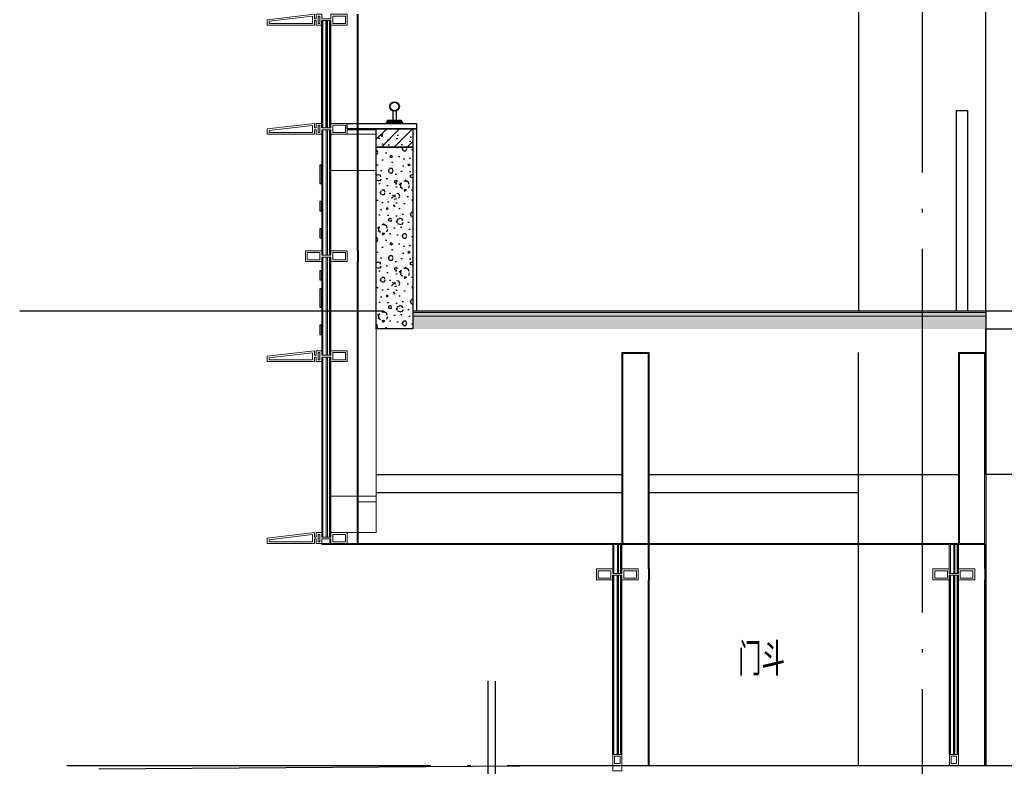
# Model space of a CAD drawing. Extents: x 1147314 to 1218578, y -272074 to -241968.
# Tile 2 of 47: x 1147314 to 1152727, y -266517 to -262412. Entities that reach past the tile are written whole.
import ezdxf

# ---------------------------------------------------------------- set-up
doc = ezdxf.new("R2010")
doc.units = 0
doc.header["$LTSCALE"] = 1000
doc.header["$MEASUREMENT"] = 0
doc.linetypes.add('230303生产综合楼-平面图_t8$0$DOTE', pattern=[2.42, 2, -0.2, 0.02, -0.2])
doc.linetypes.add('DOTE', pattern=[2.42, 2, -0.2, 0.02, -0.2])
for name, color, linetype in [('A-AXIS', 1, 'DOTE'), ('A-DOOR-FIRE', 4, 'Continuous'), ('A-SECT-SURF', 6, 'Continuous'), ('A-看线', 115, 'Continuous'), ('DIM_SYMB', 3, 'Continuous'), ('DOTE', 1, 'Continuous'), ('EVTR', 2, 'Continuous'), ('LY_MC_section A', 140, 'Continuous'), ('PUB_HATCH', 8, 'Continuous'), ('PUB_TEXT', 7, 'Continuous'), ('SURFACE', 6, 'Continuous'), ('WALL', 255, 'Continuous'), ('吊顶', 183, 'Continuous'), ('墙身抹灰', 6, 'Continuous')]:
    doc.layers.add(name, color=color, linetype=linetype)
for name, color, linetype, lineweight in [('A-WALL-INSL', 241, 'Continuous', 0), ('WALL-CURT-GLAZ', 120, 'Continuous', 0), ('WALL-CURT-METL', 211, 'Continuous', 0), ('墙身分层线', 253, 'Continuous', 18)]:
    doc.layers.add(name, color=color, linetype=linetype, lineweight=lineweight)
doc.layers.add('DIM_MODI', color=6, linetype='Continuous', plot=False)
doc.styles.add('_TCH_DIM', font='SIMPLEX', dxfattribs={"bigfont": 'GBCBIG'})

# ---------------------------------------------------------------- blocks, each defined once
blk = doc.blocks.new('A$C071d96ed')
at = {"layer": 'A-看线'}
for points in [[(44, -690), (44, 0)], [(50, -690), (50, 0)], [(196, -665), (196, -25)], [(200, -665), (200, -25)]]:
    blk.add_lwpolyline(points, dxfattribs=at)
at = {"layer": 'WALL-CURT-GLAZ'}
for p, q in [((0, -690), (0, 0)), ((6, -690), (6, 0)), ((25, -690), (25, 0)), ((31, -690), (31, 0))]:
    blk.add_line(p, q, dxfattribs=at)
blk = doc.blocks.new('A$C42b86bd6')
at = {"layer": 'A-看线'}
for points in [[(286, 0), (286, -60)], [(290, 0), (290, -60)]]:
    blk.add_lwpolyline(points, dxfattribs=at)
at = {"layer": 'WALL-CURT-METL'}
for points in [[(230, -60), (230, 0), (140, 0), (140, -25), (90, -25), (90, 0), (0, 0), (0, -60), (90, -60), (90, -35), (140, -35), (140, -60)], [(80, -25), (80, -10), (10, -10), (10, -50), (80, -50)], [(220, -50), (220, -10), (150, -10), (150, -35), (150, -50)]]:
    blk.add_lwpolyline(points, close=True, dxfattribs=at)
blk = doc.blocks.new('A$C38d1714a')
at = {"layer": 'A-WALL-INSL'}
blk.add_lwpolyline([(0, 0), (250, 0), (250, -200), (0, -200)], close=True, dxfattribs=at)
blk = doc.blocks.new('A$C37e4a2ef')
at = {"layer": 'A-看线'}
for points in [[(196, -60), (196, 0)], [(200, -60), (200, 0)]]:
    blk.add_lwpolyline(points, dxfattribs=at)
at = {"layer": 'WALL-CURT-METL'}
for points in [[(140, -60), (50, -60), (50, -35), (0, -35), (0, -60), (-30, -60), (-30, -35), (-40, -35), (-40, -60), (-300, -60), (-300, -30), (-40, 0), (-40, -25), (-30, -25), (-30, 0), (0, 0), (0, -25), (50, -25), (50, 0), (140, 0)], [(-50, -50), (-50, -11.2), (-290, -38.9), (-290, -50)], [(-20, -10), (-10, -10), (-10, -50), (-20, -50)], [(130, -25), (130, -10), (60, -10), (60, -50), (130, -50)]]:
    blk.add_lwpolyline(points, close=True, dxfattribs=at)
blk = doc.blocks.new('A$C827e71c0')
at = {"layer": 'A-DOOR-FIRE'}
blk.add_blockref('A$C42b86bd6', (-90, 0), dxfattribs=at)
blk = doc.blocks.new('A$C7aab0e27')
at = {"layer": 'A-DOOR-FIRE'}
blk.add_blockref('A$C37e4a2ef', (0, 0), dxfattribs=at)
blk = doc.blocks.new('A$C429b8df4')
at = {"layer": '吊顶'}
for points in [[(-9, 97.9), (-9, 30)], [(9, 97.9), (9, 30)]]:
    blk.add_lwpolyline(points, dxfattribs=at)
for points in [[(43.4, 30), (-43.4, 30), (-43.4, 39.2), (43.4, 39.2)], [(36.9, 39.2), (-37.9, 39.2), (-37.9, 48.4), (36.9, 48.4)]]:
    blk.add_lwpolyline(points, close=True, dxfattribs=at)
for radius in [26.5, 23.5]:
    blk.add_circle((0, 122.8), radius, dxfattribs=at)
blk = doc.blocks.new('A$Ce295fa89')
blk.add_wipeout([(0, 0), (2685.8, 0), (2685.8, -40), (0, -40)]).dxf.layer = 'DIM_SYMB'
at = {"layer": 'DIM_SYMB'}
for points in [[(0, 0), (1295.2, 0), (1310.5, 42), (1325.3, -42), (1340.2, 0), (2685.8, 0)], [(0, -40), (1295.2, -40), (1310.5, 2), (1325.3, -82), (1340.2, -40), (2685.8, -40)]]:
    blk.add_lwpolyline(points, dxfattribs=at)
blk = doc.blocks.new('A$C2bf41351')
at = {"layer": 'WALL-CURT-METL'}
blk.add_lwpolyline([(50, -35), (50, 0), (0, 0), (0, -60), (50, -60), (50, -35)], dxfattribs=at)
blk.add_lwpolyline([(40, -25), (40, -10), (10, -10), (10, -50), (40, -50)], close=True, dxfattribs=at)

msp = doc.modelspace()

# ---------------------------------------------------------------- hatches: boundary and pattern name
at = {"layer": 'PUB_HATCH'}
h = msp.add_hatch(dxfattribs=at)
h.set_pattern_fill('钢筋混凝土', color=256, scale=20, style=0)
h.set_pattern_definition([(45, (-14383.106, -52110.973), (-35.355339, 35.355339), []), (50, (-14383.1, -52110.97), (143.452037, -12.550427), [15, -165]), (355, (-14383.1, -52110.97), (-27.750267, 150.438427), [12, -132]), (100.4514, (-14371.15, -52112.02), (115.701876, 137.887908), [12.748038, -140.228422]), (46.1842, (-14383.1, -52070.97), (213.44821, -33.103803), [22.5, -247.5]), (96.6356, (-14365.32, -52073.73), (186.93254, 194.823574), [19.122058, -210.3426]), (351.1842, (-14383.1, -52070.97), (186.93239, 194.82372), [18, -198]), (21, (-14363.1, -52080.97), (119.38141, -80.523778), [15, -165]), (326, (-14363.1, -52080.97), (48.663066, 145.030009), [12, -132]), (71.4514, (-14353.16, -52087.68), (168.044526, 64.5061), [12.748038, -140.228422]), (37.5, (-14383.106, -52110.973), (2.431971, 66.5787708), [0, -130.4, 0, -134, 0, -132.5]), (7.5, (-14383.106, -52110.97), (52.6139075, 78.8823424), [0, -76.4, 0, -127.4, 0, -50.5]), (327.5, (-14427.706, -52110.973), (106.7644872, -4.5109743), [0, -50, 0, -156, 0, -207]), (317.5, (-14447.71, -52110.97), (116.637234, 20.0209965), [0, -65, 0, -103.6, 0, -147])])
h.paths.add_polyline_path([(1149274.4, -263011.6), (1149474.4, -263011.6), (1149474.4, -263111.6), (1149274.4, -263111.6)])
h = msp.add_hatch(dxfattribs=at)
h.set_pattern_fill('加气混凝土', color=256, scale=20, style=0)
h.set_pattern_definition([(0, (-14312.3, -52184.17), (120, 240), [0, -240]), (0, (-14452.7, -52216.57), (120, 240), [0, -240]), (0, (-14374.7, -52218.97), (120, 240), [0, -240]), (0, (-14289.5, -52148.17), (120, 240), [0, -240]), (0, (-14389.1, -52230.97), (120, 240), [0, -240]), (0, (-14265.5, -51996.97), (120, 240), [0, -240]), (0, (-14338.7, -52016.17), (120, 240), [0, -240]), (0, (-14300.3, -52046.17), (120, 240), [0, -240]), (0, (-14495.9, -52050.97), (120, 240), [0, -240]), (0, (-14378.3, -52061.77), (120, 240), [0, -240]), (0, (-14423.9, -52122.97), (120, 240), [0, -240]), (0, (-14421.5, -52212.97), (120, 240), [0, -240]), (0, (-14331.5, -52222.57), (120, 240), [0, -240]), (0, (-14265.5, -52116.97), (120, 240), [0, -240]), (0, (-14489.9, -52154.17), (120, 240), [0, -240]), (0, (-14469.5, -52113.37), (120, 240), [0, -240]), (0, (-14375.9, -52130.17), (120, 240), [0, -240]), (0, (-14409.5, -52164.97), (120, 240), [0, -240]), (0, (-14428.7, -52085.77), (120, 240), [0, -240]), (0, (-14398.7, -51995.77), (120, 240), [0, -240]), (0, (-14480.3, -52204.57), (120, 240), [0, -240]), (0, (-14348.3, -52044.97), (120, 240), [0, -240]), (0, (-14459.9, -52041.37), (120, 240), [0, -240]), (0, (-14479.1, -52010.17), (120, 240), [0, -240]), (130.601294, (-14280.249, -52072.116), (-599.99999337, 720.00000315), [10.53662, -4414.8444]), (18.4349488, (-14297.39, -52067.544), (599.9999978, 239.9999982), [10.842096, -1507.05116]), (90, (-14297.39, -52077.83), (120, 240), [10.285714, -469.71426]), (161.565051, (-14287.106, -52081.26), (-600.000003, 239.9999821), [10.842096, -1507.05116]), (53.1301023, (-14287.106, -52081.26), (120.0000002, 239.9999999), [11.42857, -1188.5714]), (135, (-14277.96, -52203.544), (-120.0000145, 239.999984), [9.697464, -669.12504]), (45, (-14291.68, -52203.544), (119.999999, 239.999999), [9.697464, -669.12504]), (135, (-14284.82, -52210.4), (-120.0000145, 239.999984), [9.697464, -669.12504]), (45, (-14284.82, -52210.4), (119.999999, 239.999999), [9.697464, -669.12504]), (116.56505, (-14393.4, -52042.4), (-2e-05, 479.999987), [12.77753, -255.5506]), (180, (-14399.1, -52030.97), (-120, 240), [13.714286, -226.2857]), (63.434949, (-14418.53, -52042.4), (1e-06, 479.999998), [12.77753, -255.5506]), (116.56505, (-14412.82, -52053.83), (-2e-05, 479.999987), [12.77753, -255.5506]), (0, (-14412.82, -52053.83), (120, 240), [13.714286, -226.2857]), (63.434949, (-14399.1, -52053.83), (1e-06, 479.999998), [12.77753, -255.5506]), (107.102728, (-14303.106, -52123.544), (-359.99998624, 1200.000001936), [15.54454, -6513.161]), (143.972626, (-14307.677, -52108.687), (-2279.9999711, 1679.9999981), [15.54454, -3248.808]), (180, (-14320.25, -52099.54), (-120, 240), [14.85714, -225.14284]), (36.0273733, (-14347.677, -52108.687), (2279.99998315, 1679.9999819), [15.54454, -3248.808]), (71.565051, (-14352.25, -52122.4), (360.0000018, 1199.9999979), [14.456126, -1503.43712]), (107.102728, (-14347.677, -52137.259), (-359.99998624, 1200.000001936), [15.54454, -6513.161]), (143.972626, (-14335.106, -52146.402), (-2279.9999711, 1679.9999981), [15.54454, -3248.808]), (0, (-14335.1, -52146.4), (120, 240), [14.85714, -225.14284]), (36.0273733, (-14320.249, -52146.402), (2279.99998315, 1679.9999819), [15.54454, -3248.808]), (71.565051, (-14307.677, -52137.26), (360.0000018, 1199.9999979), [14.456126, -1503.43712]), (150.255118, (-14300.82, -52011.544), (-360.00000085, 239.999997), [9.21401, -1925.72784]), (90, (-14308.82, -52016.12), (120, 240), [9.14286, -470.8571]), (29.7448813, (-14308.82, -52016.116), (360.0000002, 239.9999989), [9.21401, -1925.72784]), (116.56505, (-14356.82, -52181.83), (-2e-05, 479.999987), [12.77753, -255.5506]), (168.690067, (-14362.534, -52170.402), (-1080.0000008, 239.999994), [11.6549, -2435.8742]), (41.1859251, (-14383.106, -52176.116), (2999.99998182, 2639.99997692), [12.14874, -5090.3208]), (90, (-14383.1, -52187.54), (120, 240), [11.42857, -468.5714]), (138.814074, (-14373.963, -52195.544), (-2999.99994668, 2640.00001681), [12.14874, -5090.3208]), (16.6992442, (-14373.963, -52195.544), (3959.99997021, 1199.99998743), [11.93178, -4999.415]), (60.9453959, (-14362.534, -52192.116), (119.99999968, 239.99999788), [11.766434, -4930.1358]), (109.983106, (-14457.392, -52081.259), (-600.00000226, 1679.99999555), [13.3768, -5604.879]), (155.556045, (-14461.963, -52068.687), (-1560.00000595, 719.99998504), [13.809194, -5786.0526]), (24.4439547, (-14487.106, -52068.687), (1560.00000078, 719.99999654), [13.809194, -5786.0526]), (70.0168934, (-14491.677, -52081.259), (600.00000181, 1679.99999583), [13.3768, -5604.879]), (109.983106, (-14487.106, -52093.83), (-600.00000226, 1679.99999555), [13.3768, -5604.879]), (160.016893, (-14474.534, -52098.402), (-600.00000035, 239.99998907), [13.3768, -2795.751]), (19.9831065, (-14474.534, -52098.402), (599.9999967, 239.99999962), [13.3768, -2795.751]), (70.0168934, (-14461.963, -52093.83), (600.00000181, 1679.99999583), [13.3768, -5604.879]), (122.005383, (-14368.249, -52102.973), (-120.0000161, 239.99998775), [10.781693, -2253.3736]), (18.4349488, (-14384.25, -52097.26), (599.9999978, 239.9999982), [10.842096, -1507.05116]), (90, (-14384.25, -52107.54), (120, 240), [10.285714, -469.71426]), (161.565051, (-14373.963, -52110.973), (-600.000003, 239.9999821), [10.842096, -1507.05116]), (54.4623222, (-14373.963, -52110.973), (839.99999878, 1199.9999982), [9.83123, -4119.2846]), (116.56505, (-14437.96, -52161.26), (-2e-05, 479.999987), [12.77753, -255.5506]), (180, (-14443.68, -52149.83), (-120, 240), [12.57143, -227.42856]), (59.0362434, (-14463.106, -52161.259), (120.0000004, 239.99999884), [13.32789, -2785.5288]), (120.963756, (-14456.249, -52172.687), (-120.0000164, 239.99998898), [13.32789, -2785.5288]), (0, (-14456.25, -52172.69), (120, 240), [12.57143, -227.42856]), (63.434949, (-14443.68, -52172.69), (1e-06, 479.999998), [12.77753, -255.5506])])
h.paths.add_polyline_path([(1149274.4, -263111.6), (1149474.4, -263111.6), (1149474.4, -264111.6), (1149274.4, -264111.6)])
h = msp.add_hatch(dxfattribs=at)
h.set_pattern_fill('加气混凝土', color=256, scale=10, style=0)
h.set_pattern_definition([(0, (-1882.54, -43505.65), (60, 120), [0, -120]), (0, (-1952.74, -43521.85), (60, 120), [0, -120]), (0, (-1913.74, -43523.05), (60, 120), [0, -120]), (0, (-1871.14, -43487.65), (60, 120), [0, -120]), (0, (-1920.94, -43529.05), (60, 120), [0, -120]), (0, (-1859.14, -43412.05), (60, 120), [0, -120]), (0, (-1895.74, -43421.65), (60, 120), [0, -120]), (0, (-1876.54, -43436.65), (60, 120), [0, -120]), (0, (-1974.34, -43439.05), (60, 120), [0, -120]), (0, (-1915.54, -43444.45), (60, 120), [0, -120]), (0, (-1938.34, -43475.05), (60, 120), [0, -120]), (0, (-1937.14, -43520.05), (60, 120), [0, -120]), (0, (-1892.14, -43524.85), (60, 120), [0, -120]), (0, (-1859.14, -43472.05), (60, 120), [0, -120]), (0, (-1971.34, -43490.65), (60, 120), [0, -120]), (0, (-1961.14, -43470.25), (60, 120), [0, -120]), (0, (-1914.34, -43478.65), (60, 120), [0, -120]), (0, (-1931.14, -43496.05), (60, 120), [0, -120]), (0, (-1940.74, -43456.45), (60, 120), [0, -120]), (0, (-1925.74, -43411.45), (60, 120), [0, -120]), (0, (-1966.54, -43515.85), (60, 120), [0, -120]), (0, (-1900.54, -43436.05), (60, 120), [0, -120]), (0, (-1956.34, -43434.25), (60, 120), [0, -120]), (0, (-1965.94, -43418.65), (60, 120), [0, -120]), (130.601294, (-1866.5104, -43449.621), (-299.999996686, 360.000001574), [5.268311, -2207.4222]), (18.4349488, (-1875.082, -43447.335), (299.9999989, 119.9999991), [5.421048, -753.52558]), (90, (-1875.08, -43452.48), (60, 120), [5.142857, -234.85713]), (161.565051, (-1869.939, -43454.192), (-300.0000015, 119.99999105), [5.421048, -753.52558]), (53.1301023, (-1869.94, -43454.192), (60.0000001, 119.99999994), [5.714286, -594.2857]), (135, (-1865.368, -43515.335), (-60.0000073, 119.9999919), [4.848732, -334.56252]), (45, (-1872.225, -43515.335), (59.9999996, 119.9999995), [4.848732, -334.56252]), (135, (-1868.796, -43518.764), (-60.0000073, 119.9999919), [4.848732, -334.56252]), (45, (-1868.796, -43518.764), (59.9999996, 119.9999995), [4.848732, -334.56252]), (116.565051, (-1923.08, -43434.76), (-1e-05, 239.999993), [6.388765, -127.7753]), (180, (-1925.94, -43429.05), (-60, 120), [6.857143, -113.14285]), (63.434949, (-1935.65, -43434.76), (5e-07, 239.999999), [6.388765, -127.7753]), (116.565051, (-1932.8, -43440.48), (-1e-05, 239.999993), [6.388765, -127.7753]), (0, (-1932.8, -43440.48), (60, 120), [6.857143, -113.14285]), (63.434949, (-1925.94, -43440.48), (5e-07, 239.999999), [6.388765, -127.7753]), (107.102728, (-1877.939, -43475.3353), (-179.999993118, 600.000000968), [7.772269, -3256.5805]), (143.972626, (-1880.225, -43467.907), (-1139.99998555, 839.99999905), [7.772269, -1624.404]), (180, (-1886.51, -43463.34), (-60, 120), [7.428571, -112.57142]), (36.0273733, (-1900.225, -43467.907), (1139.999991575, 839.999990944), [7.772269, -1624.404]), (71.5650511, (-1902.51, -43474.764), (180.00000092, 599.99999897), [7.228063, -751.71856]), (107.102728, (-1900.2247, -43482.1925), (-179.999993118, 600.000000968), [7.772269, -3256.5805]), (143.972626, (-1893.939, -43486.764), (-1139.99998555, 839.99999905), [7.772269, -1624.404]), (0, (-1893.94, -43486.76), (60, 120), [7.428571, -112.57142]), (36.0273733, (-1886.51, -43486.764), (1139.999991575, 839.999990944), [7.772269, -1624.404]), (71.5650511, (-1880.225, -43482.192), (180.00000092, 599.99999897), [7.228063, -751.71856]), (150.255118, (-1876.796, -43419.335), (-180.00000043, 119.99999851), [4.607004, -962.86392]), (90, (-1880.796, -43421.62), (60, 120), [4.571429, -235.42855]), (29.7448813, (-1880.796, -43421.621), (180.0000001, 119.99999944), [4.607004, -962.86392]), (116.565051, (-1904.8, -43504.48), (-1e-05, 239.999993), [6.388765, -127.7753]), (168.690067, (-1907.653, -43498.764), (-540.0000004, 119.99999699), [5.827451, -1217.9371]), (41.1859251, (-1917.939, -43501.621), (1499.999990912, 1319.999988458), [6.074369, -2545.1604]), (90, (-1917.94, -43507.335), (60, 120), [5.714286, -234.2857]), (138.814074, (-1913.3675, -43511.3353), (-1499.999973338, 1320.000008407), [6.074369, -2545.1604]), (16.6992442, (-1913.3675, -43511.3353), (1979.999985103, 599.999993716), [5.96589, -2499.7075]), (60.9453959, (-1907.653, -43509.621), (59.99999984, 119.999998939), [5.883217, -2465.0679]), (109.983106, (-1955.082, -43454.1925), (-300.00000113, 839.999997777), [6.6884, -2802.4395]), (155.556045, (-1957.3675, -43447.907), (-780.000002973, 359.99999252), [6.904597, -2893.0263]), (24.4439547, (-1969.939, -43447.907), (780.00000039, 359.999998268), [6.904597, -2893.0263]), (70.0168934, (-1972.2247, -43454.1925), (300.000000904, 839.999997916), [6.6884, -2802.4395]), (109.983106, (-1969.939, -43460.478), (-300.00000113, 839.999997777), [6.6884, -2802.4395]), (160.016893, (-1963.653, -43462.764), (-300.00000018, 119.99999453), [6.6884, -1397.8755]), (19.9831065, (-1963.653, -43462.764), (299.99999835, 119.99999981), [6.6884, -1397.8755]), (70.0168934, (-1957.3675, -43460.478), (300.000000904, 839.999997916), [6.6884, -2802.4395]), (122.005383, (-1910.51, -43465.05), (-60.00000805, 119.99999387), [5.390846, -1126.6868]), (18.4349488, (-1918.51, -43462.192), (299.9999989, 119.9999991), [5.421048, -753.52558]), (90, (-1918.51, -43467.335), (60, 120), [5.142857, -234.85713]), (161.565051, (-1913.368, -43469.05), (-300.0000015, 119.99999105), [5.421048, -753.52558]), (54.4623222, (-1913.3675, -43469.0496), (419.99999939, 599.9999991), [4.915614, -2059.6423]), (116.565051, (-1945.37, -43494.19), (-1e-05, 239.999993), [6.388765, -127.7753]), (180, (-1948.22, -43488.48), (-60, 120), [6.285714, -113.71428]), (59.0362434, (-1957.939, -43494.192), (60.000000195, 119.99999942), [6.663946, -1392.7644]), (120.963756, (-1954.51, -43499.907), (-60.0000082, 119.99999449), [6.663946, -1392.7644]), (0, (-1954.51, -43499.91), (60, 120), [6.285714, -113.71428]), (63.434949, (-1948.22, -43499.91), (5e-07, 239.999999), [6.388765, -127.7753])])
h.paths.add_polyline_path([(1152624.4, -264111.6), (1152624.4, -264041.6), (1149474.5, -264041.6), (1149474.5, -264111.6)])
at = {"layer": '墙身分层线'}
h = msp.add_hatch(dxfattribs=at)
h.set_pattern_fill('混凝土', color=256, scale=10)
h.set_pattern_definition([(50, (-1917.94, -43469.05), (71.7260183, -6.2752135), [7.5, -82.5]), (355, (-1917.94, -43469.05), (-13.8751334, 75.2192134), [6, -66]), (100.4514, (-1911.96, -43469.57), (57.850938, 68.9439542), [6.374019, -70.114211]), (46.1842, (-1917.94, -43449.05), (106.724105, -16.5519014), [11.25, -123.75]), (96.6356, (-1909.05, -43450.43), (93.466271, 97.411787), [9.561029, -105.1713]), (351.1842, (-1917.94, -43449.05), (93.466195, 97.41186), [9, -99]), (21, (-1907.94, -43454.05), (59.6907052, -40.261889), [7.5, -82.5]), (326, (-1907.94, -43454.05), (24.331533, 72.5150045), [6, -66]), (71.4514, (-1902.965, -43457.405), (84.022263, 32.2530497), [6.374019, -70.114211]), (37.5, (-1917.94, -43469.05), (1.21598553, 33.2893854), [0, -65.2, 0, -67, 0, -66.25]), (7.5, (-1917.94, -43469.05), (26.3069537, 39.4411712), [0, -38.2, 0, -63.7, 0, -25.25]), (327.5, (-1940.24, -43469.05), (53.3822436, -2.2554872), [0, -25, 0, -78, 0, -103.5]), (317.5, (-1950.24, -43469.05), (58.318617, 10.0104982), [0, -32.5, 0, -51.8, 0, -73.5])])
h.paths.add_polyline_path([(1152624.4, -264041.6), (1152624.4, -264021.6), (1149474.5, -264021.6), (1149474.5, -264041.6)])

# ---------------------------------------------------------------- linework, layer by layer
at = {"layer": 'A-AXIS'}
msp.add_line((1147573.2, -266511.6), (1157487, -266511.6), dxfattribs=at)
at = {"layer": 'A-SECT-SURF'}
msp.add_line((1150774.4, -266511.6), (1157487, -266511.6), dxfattribs=at)
for points in [[(1149474.4, -264011.6), (1152624.4, -264011.6), (1152624.4, -264111.6)], [(1149474.5, -264011.6), (1152624.4, -264011.6)], [(1149474.5, -264011.6), (1152624.4, -264011.6)], [(1150624.4, -266511.6), (1157487, -266511.6)], [(1150624.4, -266511.6), (1157487, -266511.6)]]:
    msp.add_lwpolyline(points, dxfattribs=at)
at = {"layer": 'A-WALL-INSL'}
for points in [[(1149024.4, -263041.6), (1149274.4, -263041.6), (1149274.4, -263241.6), (1149024.4, -263241.6)], [(1149174.4, -264161.6), (1149174.4, -265061.6), (1149274.4, -265061.6), (1149274.4, -264161.6), (1149274.4, -263241.6), (1149174.4, -263241.6)]]:
    msp.add_lwpolyline(points, close=True, dxfattribs=at)
at = {"layer": 'A-看线'}
for p, q in [((1151924.4, -260241.6), (1151924.4, -264011.6)), ((1152624.4, -264011.6), (1152624.4, -260241.6)), ((1152624.8, -264111.6), (1152624.4, -266511.6)), ((1151924.4, -266511.6), (1151924.8, -264241.6))]:
    msp.add_line(p, q, dxfattribs=at)
for points in [[(1149018.5, -263006.6), (1149018.5, -262416.6)], [(1149024.5, -263006.6), (1149024.5, -262416.6)], [(1149170.4, -262981.6), (1149170.4, -262441.6)], [(1149174.4, -262981.6), (1149174.4, -262441.6)], [(1149018.4, -264256.6), (1149018.4, -263716.6)], [(1149024.4, -264256.6), (1149024.4, -263716.6)], [(1149170.4, -264231.6), (1149170.4, -263741.6)], [(1149174.4, -264231.6), (1149174.4, -263741.6)], [(1156211.6, -264911.6), (1152624.4, -264911.6), (1152624.4, -264111.6), (1156211.6, -264111.6)], [(1149018.4, -265256.6), (1149018.4, -264266.6)], [(1149024.4, -265256.6), (1149024.4, -264266.6)], [(1149170.4, -265231.6), (1149170.4, -264291.6)], [(1149174.4, -265231.6), (1149174.4, -264291.6)], [(1149274.4, -264911.6), (1150624.4, -264911.6)], [(1150774.4, -264911.6), (1152474.4, -264911.6)], [(1149274.4, -265011.6), (1150624.4, -265011.6)], [(1150774.4, -265011.6), (1151924.4, -265011.6)], [(1149018.4, -265266.6), (1149018.4, -265291.6)], [(1149274.4, -265291.6), (1150624.4, -265291.6)]]:
    msp.add_lwpolyline(points, dxfattribs=at)
at = {"layer": 'A-看线', "elevation": 0}
for points in [[(1150618.4, -265456.5), (1150618.4, -265297.6)], [(1150624.4, -265456.5), (1150624.4, -265297.6)], [(1150770.4, -265431.5), (1150770.4, -265297.6)], [(1150774.4, -265431.5), (1150774.4, -265297.6)], [(1152468.4, -265456.5), (1152468.4, -265297.6)], [(1152474.4, -265456.5), (1152474.4, -265297.6)], [(1152620.4, -265431.5), (1152620.4, -265297.6)], [(1152624.4, -265431.5), (1152624.4, -265297.6)], [(1150618.5, -266451.6), (1150618.5, -265466.5)], [(1150624.4, -266451.6), (1150624.4, -265466.5)], [(1150770.4, -266511.6), (1150770.4, -265491.5)], [(1150774.4, -266511.6), (1150774.4, -265491.5)], [(1152468.5, -266451.5), (1152468.5, -265466.5)], [(1152474.4, -266451.5), (1152474.4, -265466.5)], [(1152620.4, -266511.6), (1152620.4, -265491.5)], [(1152624.4, -266511.6), (1152624.4, -265491.5)]]:
    msp.add_lwpolyline(points, dxfattribs=at)
at = {"layer": 'DOTE', "linetype": '230303生产综合楼-平面图_t8$0$DOTE'}
for p, q in [((1152274.4, -258831.6), (1152274.4, -270831.8)), ((1147313.8, -264011.6), (1157487, -264011.6))]:
    msp.add_line(p, q, dxfattribs=at)
at = {"layer": 'EVTR'}
msp.add_lwpolyline([(1152464.4, -264011.6), (1152464.4, -262911.6), (1152524.4, -262911.6), (1152524.4, -264011.6)], dxfattribs=at)
at = {"layer": 'LY_MC_section A'}
for points in [[(1148974.5, -263006.6), (1148974.5, -262416.6)], [(1148980.5, -263006.6), (1148980.5, -262416.6)], [(1148999.5, -263006.6), (1148999.5, -262416.6)], [(1149005.5, -263006.6), (1149005.5, -262416.6)]]:
    msp.add_lwpolyline(points, dxfattribs=at)
at = {"layer": 'LY_MC_section A', "color": 41}
for points in [[(1148974.4, -263211.6), (1148964.4, -263211.6), (1148964.4, -263311.6), (1148974.4, -263311.6)], [(1148974.4, -263411.6), (1148964.4, -263411.6), (1148964.4, -263461.6), (1148974.4, -263461.6)], [(1148974.4, -263561.6), (1148964.4, -263561.6), (1148964.4, -263611.6), (1148974.4, -263611.6)], [(1148974.4, -263791.6), (1148964.4, -263791.6), (1148964.4, -263841.6), (1148974.4, -263841.6)], [(1148974.4, -263891.6), (1148964.4, -263891.6), (1148964.4, -263991.6), (1148974.4, -263991.6)], [(1148974.4, -264091.6), (1148964.4, -264091.6), (1148964.4, -264141.6), (1148974.4, -264141.6)]]:
    msp.add_lwpolyline(points, close=True, dxfattribs=at)
at = {"layer": 'LY_MC_section A', "elevation": 0}
for points in [[(1150574.5, -266451.6), (1150574.5, -265466.5)], [(1150580.5, -266451.6), (1150580.5, -265466.5)], [(1150599.5, -266451.6), (1150599.5, -265466.5)], [(1150605.5, -266451.6), (1150605.5, -265466.5)], [(1152424.5, -266451.5), (1152424.5, -265466.5)], [(1152430.5, -266451.5), (1152430.5, -265466.5)], [(1152449.5, -266451.5), (1152449.5, -265466.5)], [(1152455.5, -266451.5), (1152455.5, -265466.5)]]:
    msp.add_lwpolyline(points, dxfattribs=at)
at = {"layer": 'WALL'}
for points in [[(1149274.4, -263011.6), (1149474.4, -263011.6), (1149474.4, -263111.6), (1149274.4, -263111.6)], [(1149274.4, -263111.6), (1149474.4, -263111.6), (1149474.4, -264111.6), (1149274.4, -264111.6)]]:
    msp.add_lwpolyline(points, close=True, dxfattribs=at)
at = {"layer": 'WALL-CURT-GLAZ'}
for p, q in [((1148974.4, -264256.6), (1148974.4, -263716.6)), ((1148980.4, -264256.6), (1148980.4, -263716.6)), ((1148999.4, -264256.6), (1148999.4, -263716.6)), ((1149005.4, -264256.6), (1149005.4, -263716.6)), ((1148974.4, -265256.6), (1148974.4, -264266.6)), ((1148980.4, -265256.6), (1148980.4, -264266.6)), ((1148999.4, -265256.6), (1148999.4, -264266.6)), ((1149005.4, -265256.6), (1149005.4, -264266.6)), ((1150574.4, -265456.5, 0), (1150574.4, -265297.6, 0)), ((1150580.4, -265456.5, 0), (1150580.4, -265297.6, 0)), ((1150599.4, -265456.5, 0), (1150599.4, -265297.6, 0)), ((1150605.4, -265456.5, 0), (1150605.4, -265297.6, 0)), ((1152424.4, -265456.5, 0), (1152424.4, -265297.6, 0)), ((1152430.4, -265456.5, 0), (1152430.4, -265297.6, 0)), ((1152449.4, -265456.5, 0), (1152449.4, -265297.6, 0)), ((1152455.4, -265456.5, 0), (1152455.4, -265297.6, 0))]:
    msp.add_line(p, q, dxfattribs=at)
for points in [[(1149114.4, -263011.6), (1149274.4, -263011.6), (1149274.4, -263016.6), (1149114.4, -263016.6)], [(1150624.4, -265297.6), (1150774.4, -265297.6), (1150774.4, -264241.6), (1150624.4, -264241.6)], [(1150630.4, -265291.6), (1150768.4, -265291.6), (1150768.4, -264247.6), (1150630.4, -264247.6)], [(1152474.4, -265297.6), (1152624.4, -265297.6), (1152624.4, -264241.6), (1152474.4, -264241.6)], [(1152480.4, -265291.6), (1152618.4, -265291.6), (1152618.4, -264247.6), (1152480.4, -264247.6)]]:
    msp.add_lwpolyline(points, close=True, dxfattribs=at)
msp.add_lwpolyline([(1150624.4, -265297.6), (1148974.4, -265297.6), (1148974.4, -265291.6), (1150624.4, -265291.6)], dxfattribs=at)
at = {"layer": 'WALL-CURT-GLAZ', "elevation": 0}
for points in [[(1150774.4, -265291.6), (1152474.4, -265291.6)], [(1150774.4, -265297.6), (1152474.4, -265297.6)]]:
    msp.add_lwpolyline(points, dxfattribs=at)
at = {"layer": 'WALL-CURT-METL'}
msp.add_lwpolyline([(1150624.4, -266486.6), (1150624.4, -266451.6), (1150574.4, -266451.6), (1150574.4, -266511.6), (1150624.4, -266511.6), (1150624.4, -266486.6)], dxfattribs=at)
for points in [[(1150614.5, -266486.6), (1150614.5, -266461.6), (1150584.4, -266461.6), (1150584.4, -266501.6), (1150614.5, -266501.6)], [(1150574.4, -266511.6), (1150624.5, -266511.6), (1150624.5, -266541.6), (1150574.4, -266541.6)]]:
    msp.add_lwpolyline(points, close=True, dxfattribs=at)
at = {"layer": '墙身分层线'}
for p, q in [((1152624.4, -264021.6), (1149474.5, -264021.6)), ((1152624.4, -264041.6), (1149474.5, -264041.6))]:
    msp.add_line(p, q, dxfattribs=at)
at = {"layer": '墙身抹灰'}
msp.add_lwpolyline([(1149114.4, -262981.6), (1149494.4, -262981.6), (1149494.4, -263011.6), (1149114.4, -263011.6)], close=True, dxfattribs=at)
msp.add_lwpolyline([(1149474.4, -263011.6), (1149494.4, -263011.6), (1149494.4, -264011.6)], dxfattribs=at)

# ---------------------------------------------------------------- block references
at = {"layer": 'A-DOOR-FIRE'}
for name, p in [('A$C7aab0e27', (1148974.4, -264231.6)), ('A$C37e4a2ef', (1148974.4, -265231.6))]:
    msp.add_blockref(name, p, dxfattribs=at)
at = {"layer": 'DIM_MODI'}
msp.add_blockref('A$C2bf41351', (1152424.5, -266451.6, 0), dxfattribs=at)
at = {"layer": 'LY_MC_section A'}
for name, p in [('A$C37e4a2ef', (1148974.4, -262381.6)), ('A$C37e4a2ef', (1148974.4, -262981.6)), ('A$C827e71c0', (1148974.4, -263681.6)), ('A$C42b86bd6', (1150484.4, -265431.5, 0)), ('A$C42b86bd6', (1152334.4, -265431.5, 0))]:
    msp.add_blockref(name, p, dxfattribs=at)
at = {"layer": 'SURFACE'}
for name, p in [('A$C071d96ed', (1148974.4, -263016.6)), ('A$C38d1714a', (1149024.4, -265031.6))]:
    msp.add_blockref(name, p, dxfattribs=at)
at = {"layer": '吊顶'}
msp.add_blockref('A$C429b8df4', (1149374.4, -263011.6), dxfattribs=at)

# ---------------------------------------------------------------- texts
at = {"layer": 'PUB_TEXT', "style": '_TCH_DIM'}
msp.add_text('门斗', height=178.72, dxfattribs=at).set_placement((1151263.4, -266017.6))

# ---------------------------------------------------------------- next in the draw order: block references
at = {"layer": 'DIM_SYMB', "rotation": 270}
msp.add_blockref('A$Ce295fa89', (1149927.7, -266048, 0), dxfattribs=at)

# ---------------------------------------------------------------- next in the draw order: linework, layer by layer
at = {"layer": 'SURFACE'}
msp.add_lwpolyline([(1150574.4, -266511.6), (1147749.4, -266531.6)], dxfattribs=at)

doc.saveas('drawing.dxf')
